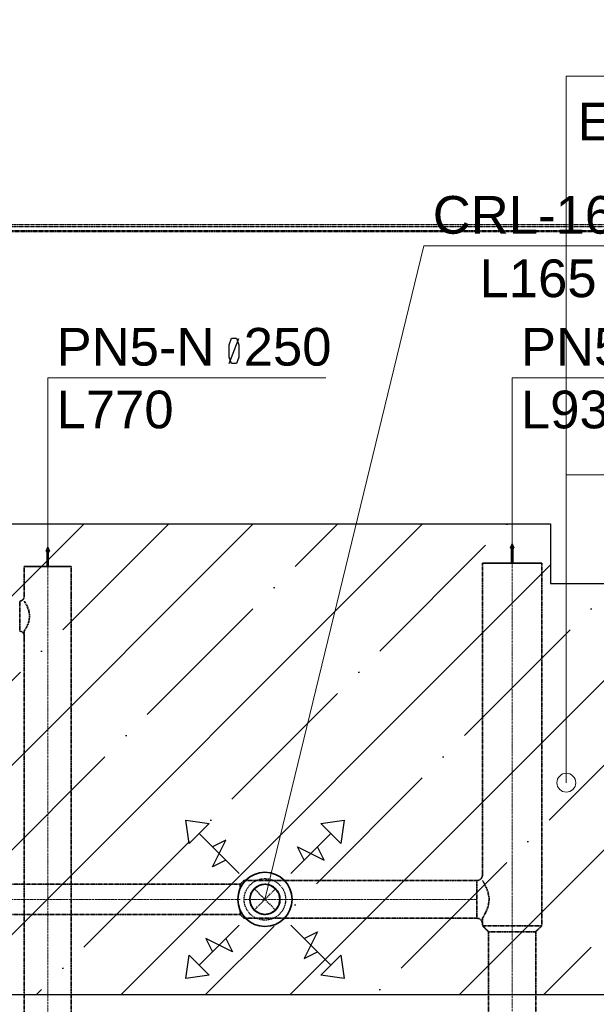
# Model space of a CAD drawing. Header units: millimetres. Extents: x -134161 to 355560, y -27497 to 30328.
# Tile 57 of 95: x 151626 to 154687, y -12609 to -7383. Entities that reach past the tile are written whole.
import ezdxf

# ---------------------------------------------------------------- set-up
doc = ezdxf.new("R2010")
doc.units = ezdxf.units.MM
for name, pattern in [('CenterLine', [17.2, 13, -2, 0.2, -2]), ('HIDDEN', [9.525, 6.35, -3.175]), ('UnderCeiling', [6.7, 4.2, -1, 0.5, -1])]:
    doc.linetypes.add(name, pattern=pattern)
for name, color, linetype in [('0000 RAKSTLAUKUMS - LAYOUT', 7, 'CONTINUOUS'), ('Dz1-Atpakalgaita', 7, 'CONTINUOUS'), ('Dz1-Turpgaita', 7, 'CONTINUOUS'), ('Vent-PN5-N', 7, 'CONTINUOUS'), ('Vent-PN5-P', 7, 'CONTINUOUS'), ('Vent-PN5-P-Iekarta', 7, 'CONTINUOUS'), ('Vent-PN5-P-Plusmas bulta', 7, 'CONTINUOUS'), ('Vent-PN5-P-Teksts-', 7, 'CONTINUOUS'), ('Vent-PN8-N-Teksts-', 7, 'CONTINUOUS')]:
    doc.layers.add(name, color=color, linetype=linetype)
doc.layers.add('AVK-A_uzdevums', color=1, linetype='CONTINUOUS', lineweight=30)
doc.styles.add('Arial', font='arial.ttf', dxfattribs={"height": 187.5})
doc.styles.add('PBL', font='arial.ttf')

# ---------------------------------------------------------------- blocks, each defined once
blk = doc.blocks.new('*U1164')
at = {"layer": 'Vent-PN5-P-Teksts-', "color": 7, "linetype": 'Continuous', "lineweight": 15}
for p, q in [((11176.8, 4631.9, 2300), (12020.5, 8099.5, 2300)), ((12020.5, 8099.5, 2300), (13233.2, 8099.5, 2300))]:
    blk.add_line(p, q, dxfattribs=at)
at = {"layer": 'Vent-PN5-P-Teksts-', "color": 7, "linetype": 'Continuous', "lineweight": 25, "style": 'Arial'}
for s, p in [('CRL-160', (12067.8, 8164.5, 2300)), ('L165', (12316.1, 7827.7, 2300))]:
    blk.add_text(s, height=200, dxfattribs=at).set_placement(p)
blk = doc.blocks.new('*U1202')
at = {"layer": 'Vent-PN5-P-Plusmas bulta', "color": 7, "linetype": 'Continuous', "lineweight": 25}
for p, q in [((10774.4, 4928.2, 2205), (10756.7, 5052, 2205)), ((10756.7, 5052, 2205), (10880.5, 5034.3, 2205)), ((10774.4, 4928.2, 2205), (10756.7, 5052, 2205)), ((10756.7, 5052, 2205), (10880.5, 5034.3, 2205)), ((10880.5, 5034.3, 2205), (10774.4, 4928.2, 2205)), ((11473, 5034.3, 2205), (11596.8, 5052, 2205)), ((11473, 5034.3, 2205), (11596.8, 5052, 2205)), ((11579.1, 4928.2, 2205), (11473, 5034.3, 2205)), ((11596.8, 5052, 2205), (11579.1, 4928.2, 2205)), ((11596.8, 5052, 2205), (11579.1, 4928.2, 2205)), ((11039.6, 4769.1, 2205), (10827.4, 4981.3, 2205)), ((11313.9, 4769.1, 2205), (11526.1, 4981.3, 2205)), ((10898.2, 4804.5, 2205), (10968.9, 4945.9, 2205)), ((10968.9, 4945.9, 2205), (10898.2, 4910.5, 2205)), ((11384.6, 4839.8, 2205), (11349.3, 4910.5, 2205)), ((11349.3, 4910.5, 2205), (11490.7, 4839.8, 2205)), ((11490.7, 4839.8, 2205), (11455.4, 4910.5, 2205)), ((10968.9, 4839.8, 2205), (10898.2, 4804.5, 2205)), ((11039.6, 4494.8, 2205), (10827.4, 4282.6, 2205)), ((11313.9, 4494.8, 2205), (11526.1, 4282.6, 2205)), ((11384.6, 4424.1, 2205), (11455.4, 4459.4, 2205)), ((11455.4, 4459.4, 2205), (11384.6, 4318, 2205)), ((11004.2, 4353.3, 2205), (10862.8, 4424.1, 2205)), ((10862.8, 4424.1, 2205), (10898.2, 4353.3, 2205)), ((10968.9, 4424.1, 2205), (11004.2, 4353.3, 2205)), ((11384.6, 4318, 2205), (11455.4, 4353.3, 2205)), ((10756.7, 4211.9, 2205), (10774.4, 4335.7, 2205)), ((10756.7, 4211.9, 2205), (10774.4, 4335.7, 2205)), ((10774.4, 4335.7, 2205), (10880.5, 4229.6, 2205)), ((11473, 4229.6, 2205), (11579.1, 4335.7, 2205)), ((11579.1, 4335.7, 2205), (11596.8, 4211.9, 2205)), ((11579.1, 4335.7, 2205), (11596.8, 4211.9, 2205)), ((10880.5, 4229.6, 2205), (10756.7, 4211.9, 2205)), ((10880.5, 4229.6, 2205), (10756.7, 4211.9, 2205)), ((11596.8, 4211.9, 2205), (11473, 4229.6, 2205)), ((11596.8, 4211.9, 2205), (11473, 4229.6, 2205))]:
    blk.add_line(p, q, dxfattribs=at)
blk = doc.blocks.new('*U1210')
at = {"layer": 'Vent-PN5-P', "color": 5, "linetype": 'UnderCeiling', "lineweight": 35}
for p, q in [((11064.8, 4731.9, 2700), (11044.8, 4711.9, 2700)), ((11064.8, 4531.9, 2700), (11044.8, 4551.9, 2700))]:
    blk.add_line(p, q, dxfattribs=at)
at = {"layer": 'Vent-PN5-P', "color": 5, "linetype": 'UnderCeiling', "lineweight": 35, "extrusion": (-1, 0, 0)}
for centre, major_axis, end_param in [((11044.8, 4631.9, 2700), (0, 57.4, 55.7), 0.77086), ((11064.8, 4631.9, 2700), (0, 88.4, 46.8), 0.486749), ((11044.8, 4631.9, 2700), (0, -80), 0.77086), ((11064.8, 4631.9, 2700), (0, -100), 0.486749)]:
    blk.add_ellipse(centre, major_axis=major_axis, ratio=1, start_param=0, end_param=end_param, dxfattribs=at)
blk = doc.blocks.new('*U1211')
at = {"layer": 'Vent-PN5-P', "color": 5, "linetype": 'UnderCeiling', "lineweight": 35}
for p, q in [((12331.7, 4491.9, 2700), (12364.2, 4459.9, 2700)), ((12646.7, 4491.9, 2700), (12614.2, 4459.9, 2700))]:
    blk.add_line(p, q, dxfattribs=at)
at = {"layer": 'Vent-PN5-P', "color": 7, "linetype": 'CenterLine', "lineweight": 18}
blk.add_line((12489.2, 4491.9, 2700), (12489.2, 4459.9, 2700), dxfattribs=at)
at = {"layer": 'Vent-PN5-P', "color": 5, "linetype": 'UnderCeiling', "lineweight": 35, "extrusion": (0, -1, 0)}
for centre, major_axis in [((12489.2, 4491.9, 2700), (157.5, 0)), ((12489.2, 4459.9, 2700), (125, 0))]:
    blk.add_ellipse(centre, major_axis=major_axis, ratio=1, start_param=0, end_param=3.141593, dxfattribs=at)
blk = doc.blocks.new('*U1212')
at = {"layer": 'Vent-PN5-P', "color": 5, "linetype": 'UnderCeiling', "lineweight": 35}
for p, q in [((11288.8, 4731.9, 2700), (11064.8, 4731.9, 2700)), ((11288.8, 4531.9, 2700), (11064.8, 4531.9, 2700))]:
    blk.add_line(p, q, dxfattribs=at)
at = {"layer": 'Vent-PN5-P', "color": 7, "linetype": 'HIDDEN', "lineweight": -3}
for p, q in [((11120.2, 4575.4, 2576), (11233.3, 4688.5, 2576)), ((11120.2, 4688.5, 2576), (11233.3, 4575.4, 2576))]:
    blk.add_line(p, q, dxfattribs=at)
at = {"layer": 'Vent-PN5-P', "color": 7, "linetype": 'CenterLine', "lineweight": 18}
blk.add_line((11288.8, 4631.9, 2700), (11064.8, 4631.9, 2700), dxfattribs=at)
at = {"layer": 'Vent-PN5-P', "color": 7, "linetype": 'HIDDEN', "lineweight": -3, "extrusion": (0, 0, -1)}
blk.add_circle((-11176.8, 4631.9, -2576), 80, dxfattribs=at)
blk = doc.blocks.new('*U1213')
at = {"layer": 'Vent-PN5-P', "color": 5, "linetype": 'UnderCeiling', "lineweight": 35}
for p, q in [((11288.8, 4731.9, 2700), (12301.7, 4731.9, 2700)), ((11288.8, 4531.9, 2700), (12301.7, 4531.9, 2700))]:
    blk.add_line(p, q, dxfattribs=at)
at = {"layer": 'Vent-PN5-P', "color": 7, "linetype": 'CenterLine', "lineweight": 18}
blk.add_line((11288.8, 4631.9, 2700), (12301.7, 4631.9, 2700), dxfattribs=at)
blk = doc.blocks.new('*U1214')
at = {"layer": 'Vent-PN5-P-Iekarta', "color": 5, "linetype": 'Continuous', "lineweight": 35}
for p, q in [((11120.2, 4688.5, 2247), (11146.1, 4705.9, 2247)), ((11146.1, 4705.9, 2247), (11176.8, 4711.9, 2247)), ((11176.8, 4711.9, 2247), (11207.4, 4705.9, 2247)), ((11207.4, 4705.9, 2247), (11233.3, 4688.5, 2247)), ((11096.8, 4631.9, 2247), (11102.8, 4662.6, 2247)), ((11102.8, 4662.6, 2247), (11120.2, 4688.5, 2247)), ((11233.3, 4688.5, 2247), (11250.7, 4662.6, 2247)), ((11250.7, 4662.6, 2247), (11256.8, 4631.9, 2247)), ((11102.8, 4601.3, 2247), (11096.8, 4631.9, 2247)), ((11120.2, 4575.4, 2247), (11102.8, 4601.3, 2247)), ((11250.7, 4601.3, 2247), (11233.3, 4575.4, 2247)), ((11256.8, 4631.9, 2247), (11250.7, 4601.3, 2247)), ((11146.1, 4558, 2247), (11120.2, 4575.4, 2247)), ((11176.8, 4551.9, 2247), (11146.1, 4558, 2247)), ((11207.4, 4558, 2247), (11176.8, 4551.9, 2247)), ((11233.3, 4575.4, 2247), (11207.4, 4558, 2247))]:
    blk.add_line(p, q, dxfattribs=at)
for centre, radius in [((11176.8, 4631.9, 2235), 144), ((11176.8, 4631.9, 2300), 80), ((11176.8, 4631.9, 2247), 2.5)]:
    blk.add_circle(centre, radius, dxfattribs=at)
at = {"layer": 'Vent-PN5-P-Iekarta', "color": 7, "linetype": 'HIDDEN', "lineweight": -3}
blk.add_circle((11176.8, 4631.9, 2200), 110, dxfattribs=at)
blk = doc.blocks.new('*U1215')
at = {"layer": 'Vent-PN5-P', "color": 7, "linetype": 'Continuous', "lineweight": -3}
blk.add_line((11176.8, 4631.9, 2326), (11176.8, 4631.9, 2325), dxfattribs=at)
blk = doc.blocks.new('*U1218')
at = {"layer": 'Vent-PN5-P', "color": 5, "linetype": 'UnderCeiling', "lineweight": 35}
for p, q in [((12331.7, 4771.9, 2700), (12331.7, 4761.9, 2700)), ((12646.7, 4771.9, 2700), (12646.7, 4491.9, 2700)), ((12336.4, 4724.3, 2738.3), (12331.7, 4731.9, 2700)), ((12348.4, 4702.7, 2770.7), (12336.4, 4724.3, 2738.3)), ((12361.6, 4670.2, 2792.4), (12348.4, 4702.7, 2770.7)), ((12367.5, 4631.9, 2800), (12361.6, 4670.2, 2792.4)), ((12361.6, 4593.7, 2792.4), (12367.5, 4631.9, 2800)), ((12336.4, 4539.6, 2738.3), (12348.4, 4561.2, 2770.7)), ((12348.4, 4561.2, 2770.7), (12361.6, 4593.7, 2792.4)), ((12331.7, 4531.9, 2700), (12336.4, 4539.6, 2738.3)), ((12331.7, 4531.9, 2700), (12331.7, 4491.9, 2700))]:
    blk.add_line(p, q, dxfattribs=at)
at = {"layer": 'Vent-PN5-P', "color": 7, "linetype": 'CenterLine', "lineweight": 18}
blk.add_line((12489.2, 4771.9, 2700), (12489.2, 4491.9, 2700), dxfattribs=at)
at = {"layer": 'Vent-PN5-P', "color": 5, "linetype": 'UnderCeiling', "lineweight": 35, "extrusion": (0, 0, -1)}
blk.add_ellipse((12301.7, 4761.9, 2700), major_axis=(30, 0), ratio=1, start_param=0, end_param=1.570796, dxfattribs=at)
at = {"layer": 'Vent-PN5-P', "color": 5, "linetype": 'UnderCeiling', "lineweight": 35, "extrusion": (-1, 0, 0)}
blk.add_ellipse((12301.7, 4631.9, 2700), major_axis=(0, -100), ratio=1, start_param=0, end_param=3.141593, dxfattribs=at)
at = {"layer": 'Vent-PN5-P', "color": 5, "linetype": 'UnderCeiling', "lineweight": 35}
blk.add_ellipse((12301.7, 4501.9, 2700), major_axis=(30, 0), ratio=1, start_param=0, end_param=1.570796, dxfattribs=at)
blk = doc.blocks.new('*U1219')
at = {"layer": 'Vent-PN5-P', "color": 5, "linetype": 'UnderCeiling', "lineweight": 35}
for p, q in [((12331.7, 4771.9, 2700), (12331.7, 6416.5, 2700)), ((12646.7, 4771.9, 2700), (12646.7, 6416.5, 2700))]:
    blk.add_line(p, q, dxfattribs=at)
at = {"layer": 'Vent-PN5-P', "color": 7, "linetype": 'CenterLine', "lineweight": 18}
blk.add_line((12489.2, 4771.9, 2700), (12489.2, 6416.5, 2700), dxfattribs=at)
blk = doc.blocks.new('*U1220')
at = {"layer": 'Vent-PN5-P', "color": 5, "linetype": 'UnderCeiling', "lineweight": 35}
for p, q in [((7419.7, 4711.9, 2700), (11044.8, 4711.9, 2700)), ((7419.7, 4551.9, 2700), (11044.8, 4551.9, 2700))]:
    blk.add_line(p, q, dxfattribs=at)
at = {"layer": 'Vent-PN5-P', "color": 7, "linetype": 'CenterLine', "lineweight": 18}
blk.add_line((7419.7, 4631.9, 2700), (11044.8, 4631.9, 2700), dxfattribs=at)
blk = doc.blocks.new('*U1275')
at = {"layer": 'Vent-PN5-N', "color": 1, "linetype": 'UnderCeiling', "lineweight": 35}
for p, q in [((9899, 6247, 2700), (9899, 6239, 2700)), ((10149, 6247, 2700), (10149, 6023, 2700)), ((9902.8, 6208.9, 2730.6), (9899, 6215, 2700)), ((9912.5, 6191.6, 2756.6), (9902.8, 6208.9, 2730.6)), ((9923.2, 6165.6, 2773.9), (9912.5, 6191.6, 2756.6)), ((9927.9, 6135, 2780), (9923.2, 6165.6, 2773.9)), ((9923.2, 6104.4, 2773.9), (9927.9, 6135, 2780)), ((9902.8, 6061.1, 2730.6), (9912.5, 6078.5, 2756.6)), ((9912.5, 6078.5, 2756.6), (9923.2, 6104.4, 2773.9)), ((9899, 6055, 2700), (9902.8, 6061.1, 2730.6)), ((9899, 6055, 2700), (9899, 6023, 2700))]:
    blk.add_line(p, q, dxfattribs=at)
at = {"layer": 'Vent-PN5-N', "color": 7, "linetype": 'CenterLine', "lineweight": 18}
blk.add_line((10024, 6247, 2700), (10024, 6023, 2700), dxfattribs=at)
at = {"layer": 'Vent-PN5-N', "color": 1, "linetype": 'UnderCeiling', "lineweight": 35, "extrusion": (0, 0, -1)}
blk.add_ellipse((9875, 6239, 2700), major_axis=(24, 0), ratio=1, start_param=0, end_param=1.570796, dxfattribs=at)
at = {"layer": 'Vent-PN5-N', "color": 1, "linetype": 'UnderCeiling', "lineweight": 35, "extrusion": (-1, 0, 0)}
blk.add_ellipse((9875, 6135, 2700), major_axis=(0, -80), ratio=1, start_param=0, end_param=3.141593, dxfattribs=at)
at = {"layer": 'Vent-PN5-N', "color": 1, "linetype": 'UnderCeiling', "lineweight": 35}
blk.add_ellipse((9875, 6031, 2700), major_axis=(24, 0), ratio=1, start_param=0, end_param=1.570796, dxfattribs=at)
blk = doc.blocks.new('*U1276')
at = {"layer": 'Vent-PN5-N', "color": 1, "linetype": 'UnderCeiling', "lineweight": 35}
for p, q in [((9899, 6247, 2700), (9899, 6398.6, 2700)), ((10149, 6247, 2700), (10149, 6398.6, 2700))]:
    blk.add_line(p, q, dxfattribs=at)
at = {"layer": 'Vent-PN5-N', "color": 7, "linetype": 'CenterLine', "lineweight": 18}
blk.add_line((10024, 6247, 2700), (10024, 6398.6, 2700), dxfattribs=at)
blk = doc.blocks.new('*U1320')
at = {"layer": 'Vent-PN5-P-Teksts-', "color": 7, "linetype": 'Continuous', "lineweight": 25}
for p, q in [((13436.4, 7575.3, 2700), (13449, 7609.6, 2700)), ((13436.4, 7475.9, 2700), (13488.4, 7608.4, 2700)), ((13449, 7609.6, 2700), (13475.8, 7609.6, 2700)), ((13475.8, 7609.6, 2700), (13488.4, 7575.3, 2700)), ((13436.4, 7509, 2700), (13436.4, 7575.3, 2700)), ((13488.4, 7575.3, 2700), (13488.4, 7509, 2700)), ((13449, 7475.9, 2700), (13436.4, 7509, 2700)), ((13475.8, 7475.9, 2700), (13449, 7475.9, 2700)), ((13488.4, 7509, 2700), (13475.8, 7475.9, 2700))]:
    blk.add_line(p, q, dxfattribs=at)
at = {"layer": 'Vent-PN5-P-Teksts-', "color": 7, "linetype": 'Continuous', "lineweight": 15}
for p, q in [((12489.2, 6416.5, 2700), (12489.2, 7400.2, 2700)), ((12489.2, 7400.2, 2700), (13949.3, 7400.2, 2700))]:
    blk.add_line(p, q, dxfattribs=at)
at = {"layer": 'Vent-PN5-P-Teksts-', "color": 7, "linetype": 'Continuous', "lineweight": 25, "style": 'Arial'}
for s, p in [('PN5-P  315', (12535.9, 7464.4, 2700)), ('L935', (12535.9, 7131.6, 2700))]:
    blk.add_text(s, height=200, dxfattribs=at).set_placement(p)
blk = doc.blocks.new('*U1322')
at = {"layer": 'Vent-PN5-P', "color": 5, "linetype": 'Continuous', "lineweight": 35}
for p, q in [((12489.2, 6516.5, 2700), (12480.2, 6496.5, 2700)), ((12480.2, 6496.5, 2700), (12486.2, 6496.5, 2700)), ((12486.2, 6496.5, 2700), (12486.2, 6416.5, 2700)), ((12498.2, 6496.5, 2700), (12489.2, 6516.5, 2700)), ((12492.2, 6416.5, 2700), (12492.2, 6496.5, 2700)), ((12492.2, 6496.5, 2700), (12498.2, 6496.5, 2700)), ((12646.7, 6416.5, 2700), (12331.7, 6416.5, 2700)), ((12486.2, 6416.5, 2700), (12492.2, 6416.5, 2700))]:
    blk.add_line(p, q, dxfattribs=at)
blk = doc.blocks.new('*U1323')
at = {"layer": 'Vent-PN5-P', "color": 5, "linetype": 'UnderCeiling', "lineweight": 35}
for p, q in [((12364.2, 1389.6, 2700), (12364.2, 4459.9, 2700)), ((12614.2, 1389.6, 2700), (12614.2, 4459.9, 2700))]:
    blk.add_line(p, q, dxfattribs=at)
at = {"layer": 'Vent-PN5-P', "color": 7, "linetype": 'CenterLine', "lineweight": 18}
blk.add_line((12489.2, 1389.6, 2700), (12489.2, 4459.9, 2700), dxfattribs=at)
blk = doc.blocks.new('*U1422')
at = {"layer": 'Vent-PN8-N-Teksts-', "color": 7, "linetype": 'Continuous', "lineweight": 25}
for p, q in [((10986.6, 7575.2, 2700), (10999.2, 7609.5, 2700)), ((10986.6, 7475.8, 2700), (11038.6, 7608.4, 2700)), ((10999.2, 7609.5, 2700), (11026, 7609.5, 2700)), ((11026, 7609.5, 2700), (11038.6, 7575.2, 2700)), ((10986.6, 7509, 2700), (10986.6, 7575.2, 2700)), ((11038.6, 7575.2, 2700), (11038.6, 7509, 2700)), ((10999.2, 7475.8, 2700), (10986.6, 7509, 2700)), ((11026, 7475.8, 2700), (10999.2, 7475.8, 2700)), ((11038.6, 7509, 2700), (11026, 7475.8, 2700))]:
    blk.add_line(p, q, dxfattribs=at)
at = {"layer": 'Vent-PN8-N-Teksts-', "color": 7, "linetype": 'Continuous', "lineweight": 15}
for p, q in [((10024, 6398.6, 2700), (10024, 7400.2, 2700)), ((10024, 7400.2, 2700), (11499.5, 7400.2, 2700))]:
    blk.add_line(p, q, dxfattribs=at)
at = {"layer": 'Vent-PN8-N-Teksts-', "color": 7, "linetype": 'Continuous', "lineweight": 25, "style": 'Arial'}
for s, p in [('PN5-N  250', (10070.7, 7464.4, 2700)), ('L770', (10070.7, 7131.8, 2700))]:
    blk.add_text(s, height=200, dxfattribs=at).set_placement(p)
blk = doc.blocks.new('*U1427')
at = {"layer": 'Vent-PN5-N', "color": 1, "linetype": 'Continuous', "lineweight": 35}
for p, q in [((10024, 6498.6, 2700), (10015, 6478.6, 2700)), ((10033, 6478.6, 2700), (10024, 6498.6, 2700)), ((10015, 6478.6, 2700), (10021, 6478.6, 2700)), ((10021, 6478.6, 2700), (10021, 6398.6, 2700)), ((10027, 6398.6, 2700), (10027, 6478.6, 2700)), ((10027, 6478.6, 2700), (10033, 6478.6, 2700)), ((10149, 6398.6, 2700), (9899, 6398.6, 2700)), ((10021, 6398.6, 2700), (10027, 6398.6, 2700))]:
    blk.add_line(p, q, dxfattribs=at)
blk = doc.blocks.new('*U1428')
at = {"layer": 'Vent-PN5-N', "color": 1, "linetype": 'UnderCeiling', "lineweight": 35}
for p, q in [((9899, 3679.9, 2700), (9899, 6023, 2700)), ((10149, 3679.9, 2700), (10149, 6023, 2700))]:
    blk.add_line(p, q, dxfattribs=at)
at = {"layer": 'Vent-PN5-N', "color": 7, "linetype": 'CenterLine', "lineweight": 18}
blk.add_line((10024, 3679.9, 2700), (10024, 6023, 2700), dxfattribs=at)
blk = doc.blocks.new('*U1800')
at = {"layer": 'Dz1-Atpakalgaita', "color": 6, "linetype": 'UnderCeiling', "lineweight": 25}
for p, q in [((13450.1, 8211.3, 2800), (4506.4, 8211.3, 2800)), ((13450.1, 8201.3, 2800), (4506.4, 8201.3, 2800))]:
    blk.add_line(p, q, dxfattribs=at)
blk = doc.blocks.new('*U1801')
at = {"layer": 'Dz1-Turpgaita', "color": 4, "linetype": 'UnderCeiling', "lineweight": 25}
for p, q in [((13423.9, 8180.3, 2800), (4471.4, 8180.3, 2800)), ((13423.9, 8174.3, 2800), (4471.4, 8174.3, 2800))]:
    blk.add_line(p, q, dxfattribs=at)
blk = doc.blocks.new('*U2104')
at = {"layer": 'AVK-A_uzdevums', "color": 7, "linetype": 'Continuous', "lineweight": 18}
for p, q in [((12776.9, 6884.6), (12776.9, 9000.9)), ((12776.9, 9000.9), (15582.6, 9000.9)), ((15582.6, 9000.9), (15582.6, 6884.6)), ((12776.9, 5251.2), (12776.9, 6884.6)), ((15582.6, 6884.6), (12776.9, 6884.6))]:
    blk.add_line(p, q, dxfattribs=at)
at = {"layer": 'AVK-A_uzdevums', "color": 7, "linetype": 'Continuous', "lineweight": 18, "extrusion": (0, 0, -1)}
blk.add_circle((-12776.9, 5251.2), 50, dxfattribs=at)
at = {"layer": 'AVK-A_uzdevums', "color": 7, "linetype": 'Continuous', "lineweight": 25, "style": 'Arial'}
for s, p in [('Esošo apkure atslēgt!', (12836.3, 8659.3)), ('Zem grīdas apsilde', (12991.7, 7812.8)), ('S=44.8m2', (13539, 7389.6)), ('Qa=2688W', (13469.2, 6966.3))]:
    blk.add_text(s, height=200, dxfattribs=at).set_placement(p)

msp = doc.modelspace()

# ---------------------------------------------------------------- hatches: boundary and pattern name
at = {"layer": 'AVK-A_uzdevums'}
h = msp.add_hatch(dxfattribs=at)
h.set_pattern_fill('ANSI35', color=256, scale=100)
h.set_pattern_definition([(45, (141751.17, -16683.6), (-449.013, 449.013), []), (45, (142200.2, -16683.6), (-449.013, 449.013), [793.75, -158.75, 0, -158.75])])
h.paths.add_polyline_path([(145601.6, -10058.6), (148446.9, -10058.6), (148446.9, -10340.8), (148845.4, -10340.8), (148845.4, -10058.6), (154444.2, -10058.6), (154444.2, -10376.1), (154842.7, -10376.1), (154842.7, -10058.6), (160437.8, -10058.6), (160437.8, -10376.1), (160836.5, -10376.1), (160836.5, -10058.6), (163686.7, -10058.6), (163686.7, -12558.6), (145601.6, -12558.6)])

# ---------------------------------------------------------------- linework, layer by layer
msp.add_lwpolyline([(145601.6, -10058.6), (148446.9, -10058.6), (148446.9, -10340.8), (148845.4, -10340.8), (148845.4, -10058.6), (154444.2, -10058.6), (154444.2, -10376.1), (154842.7, -10376.1), (154842.7, -10058.6), (160437.8, -10058.6), (160437.8, -10376.1), (160836.5, -10376.1), (160836.5, -10058.6), (163686.7, -10058.6), (163686.7, -12558.6), (145601.6, -12558.6)], close=True, dxfattribs=at)

# ---------------------------------------------------------------- block references
msp.add_blockref('*U2104', (141751.2, -16683.6), dxfattribs=at)
at = {"layer": 'Dz1-Atpakalgaita'}
msp.add_blockref('*U1800', (141751.2, -16683.6), dxfattribs=at)
at = {"layer": 'Dz1-Turpgaita'}
msp.add_blockref('*U1801', (141751.2, -16683.6), dxfattribs=at)
at = {"layer": 'Vent-PN5-N'}
for name in ['*U1427', '*U1276', '*U1275', '*U1428']:
    msp.add_blockref(name, (141751.2, -16683.6), dxfattribs=at)
at = {"layer": 'Vent-PN5-P'}
for name in ['*U1322', '*U1219', '*U1218', '*U1210', '*U1212', '*U1213', '*U1220', '*U1215', '*U1211', '*U1323']:
    msp.add_blockref(name, (141751.2, -16683.6), dxfattribs=at)
at = {"layer": 'Vent-PN5-P-Iekarta'}
msp.add_blockref('*U1214', (141751.2, -16683.6), dxfattribs=at)
at = {"layer": 'Vent-PN5-P-Plusmas bulta'}
msp.add_blockref('*U1202', (141751.2, -16683.6), dxfattribs=at)
at = {"layer": 'Vent-PN5-P-Teksts-'}
for name in ['*U1164', '*U1320']:
    msp.add_blockref(name, (141751.2, -16683.6), dxfattribs=at)
at = {"layer": 'Vent-PN8-N-Teksts-'}
msp.add_blockref('*U1422', (141751.2, -16683.6), dxfattribs=at)

# ---------------------------------------------------------------- texts
at = {"layer": '0000 RAKSTLAUKUMS - LAYOUT', "insert": (626.6, -5594.9), "char_height": 230, "width": 7851.016, "attachment_point": 1, "style": 'PBL'}
msp.add_mtext('{\\fArial|b0|i0|c186|p34;Piezīmes:\\P\\pi-690,l920,t920;1.^IVisi izmēri doti milimetros (mm), bet augstuma atzīmes metros (m).\\P2.^ISkatīt kopā ar inventerizācijas lietu kad.apz. \\fArial|b0|i1|c186|p34;01001190285002\\fArial|b0|i0|c186|p34; veiktu \\fArial|b0|i1|c186|p34;27.05.2021}.', dxfattribs=at)

doc.saveas('drawing.dxf')
